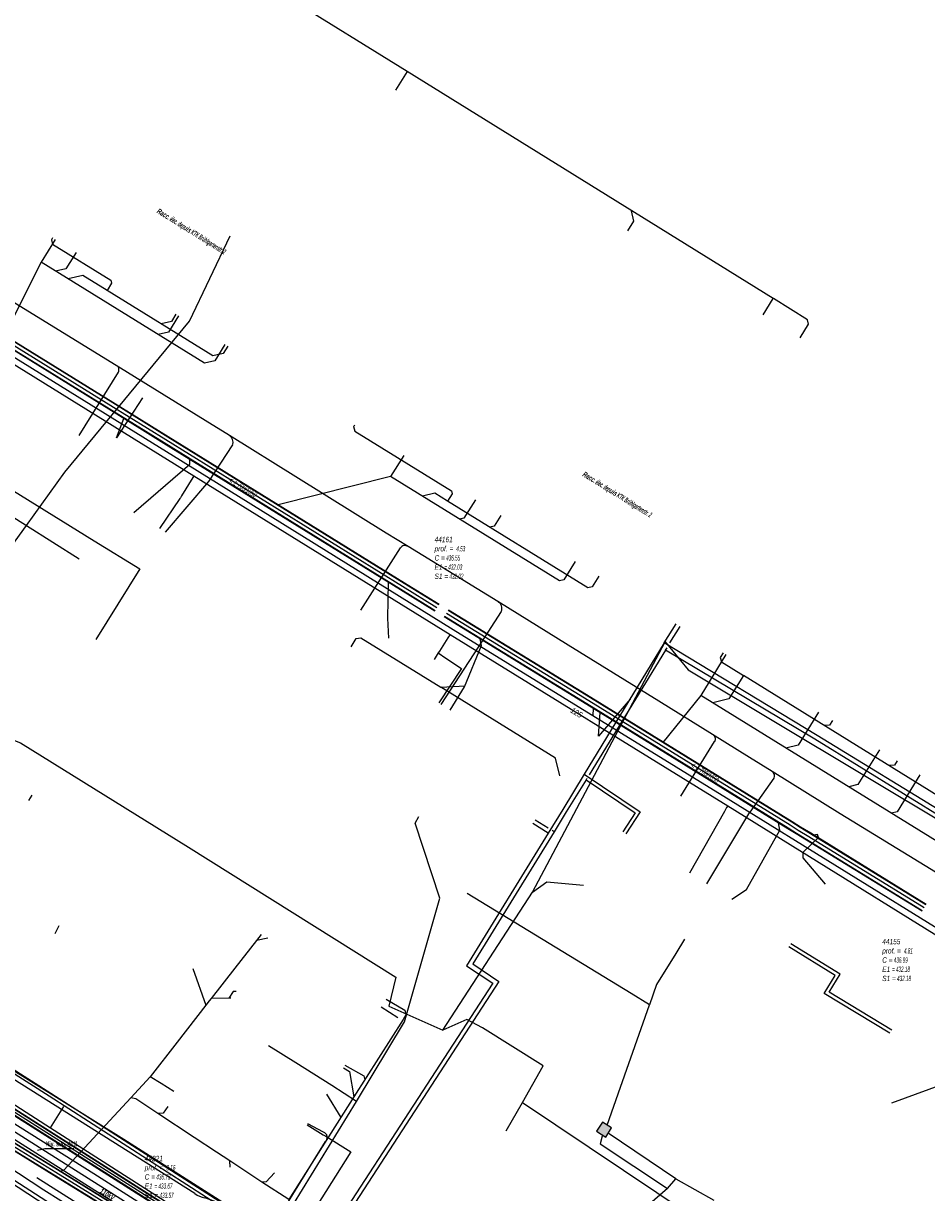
# Model space of a CAD drawing. Header units: metres. Extents: x 2695563 to 2696938, y 1260544 to 1262032.
# Tile 245 of 256: x 2696272 to 2696357, y 1261645 to 1261754. Entities that reach past the tile are written whole.
import ezdxf

# ---------------------------------------------------------------- set-up
doc = ezdxf.new("R2010")
doc.units = ezdxf.units.M
doc.header["$LTSCALE"] = 100
doc.linetypes.add('AUSGEZOGEN', pattern=[0])
doc.linetypes.add('STRICHLINIE2_S3', pattern=[0.25, 0.15, -0.1])
for name, color, linetype in [('CAD_Cadastre des conduites_Ouvrage_Conduite', 200, 'AUSGEZOGEN'), ('Eau portable_Cadastre des conduites_Conduite', 171, 'AUSGEZOGEN'), ('Eau potable_Cadastre des conduites_Conduite_Texte', 171, 'AUSGEZOGEN'), ('EU_Cadastre des conduites', 24, 'AUSGEZOGEN'), ('EU_Cadastre des conduites – Texte', 7, 'AUSGEZOGEN'), ('EU_Cadastre des conduites_Regard normalisé – Texte', 24, 'AUSGEZOGEN'), ('Gaz_Cadastre des conduites_Conduite', 32, 'AUSGEZOGEN'), ('Réseau électrique_Cadastre des conduite_Bord du tracé', 1, 'AUSGEZOGEN'), ('Réseau électrique_Cadastre des conduite_Ligne de repère', 1, 'AUSGEZOGEN'), ('Réseau électrique_Cadastre des conduite_Texte libre_Texte', 1, 'AUSGEZOGEN'), ('Réseau électrique_Cadastre des conduite_Tronçon de tracé', 1, 'AUSGEZOGEN'), ('Réseau électrique_Cadastre des conduite_Tronçon de tracé_Texte', 1, 'AUSGEZOGEN'), ('Réseau électrique_Point altimétrique_Texte', 7, 'AUSGEZOGEN'), ('TV_Cadastre des conduites_CONDUITE', 92, 'AUSGEZOGEN'), ('Télécommunications_SW_Cadastre des conduites_Bord du tracé', 94, 'AUSGEZOGEN'), ('Télécommunications_SW_Cadastre des conduites_Ouvrage', 94, 'AUSGEZOGEN')]:
    doc.layers.add(name, color=color, linetype=linetype)
doc.styles.add('ARIAL', font='arial.ttf')
doc.styles.add('ARIALNARROW', font='ARIALN.TTF')
pattern_1 = [(0, (2708005, 1273150), (6075, 6075), [6075, -6075]), (90, (2708005, 1273150), (-6075, 6075), [6075, -6075])]

# ---------------------------------------------------------------- blocks, each defined once
blk = doc.blocks.new('COMPLEXOBJECT_1603')
at = {"layer": 'Réseau électrique_Cadastre des conduite_Bord du tracé', "color": 1, "linetype": 'AUSGEZOGEN', "transparency": 33554687}
blk.add_line((6337.74, 11615.16), (6337.7, 11614.09), dxfattribs=at)
for points in [[(6369.75, 11660.38), (6368.01, 11657.29), (6362.23, 11647.53), (6356.22, 11637.38), (6349.48, 11626.02), (6348.58, 11624.2), (6348.23, 11623.53), (6346.16, 11619.64)], [(6347.03, 11619.12), (6349.11, 11623.06), (6349.48, 11623.75), (6350.36, 11625.54), (6357.08, 11636.87), (6363.09, 11647.02), (6368.88, 11656.79), (6370.62, 11659.89), (6369.75, 11660.38)]]:
    blk.add_lwpolyline(points, dxfattribs=at)
for centre, radius, start, end in [((6338.15, 11624.41), 10.33, 267.4976, 329.2028), ((6338.39, 11624.1), 8.97, 265.902, 330.1362)]:
    blk.add_arc(centre, radius, start, end, dxfattribs=at)
blk = doc.blocks.new('COMPLEXOBJECT_1935')
at = {"layer": 'Réseau électrique_Cadastre des conduite_Tronçon de tracé', "color": 1, "linetype": 'AUSGEZOGEN', "transparency": 33554687}
for p, q in [((6287.07, 11644.93), (6253.2, 11666.27)), ((6324.64, 11621.12), (6291.58, 11642.06))]:
    blk.add_line(p, q, dxfattribs=at)
for centre, radius, start, end in [((6288.33, 11646.53), 2.03, 231.5631, 260.84), ((6286.64, 11639.15), 5.54, 37.5606, 75.7086), ((6292.38, 11643.53), 1.68, 216.8074, 241.5241)]:
    blk.add_arc(centre, radius, start, end, dxfattribs=at)
blk = doc.blocks.new('COMPLEXOBJECT_2141')
at = {"layer": 'Réseau électrique_Cadastre des conduite_Tronçon de tracé', "color": 1, "linetype": 'AUSGEZOGEN', "transparency": 33554687}
blk.add_line((6332.6, 11682.17), (6335.78, 11687.31), dxfattribs=at)
blk.add_arc((6335.39, 11687.55), 0.458, 328.7853, 63.6194, dxfattribs=at)
blk = doc.blocks.new('COMPLEXOBJECT_2672')
at = {"layer": 'Réseau électrique_Cadastre des conduite_Tronçon de tracé', "color": 1, "linetype": 'AUSGEZOGEN', "transparency": 33554687}
blk.add_line((6288.37, 11711.67), (6290.64, 11715.12), dxfattribs=at)
blk.add_arc((6289.85, 11715.31), 0.812, 346.8645, 54.5738, dxfattribs=at)
blk = doc.blocks.new('COMPLEXOBJECT_2673')
at = {"layer": 'Réseau électrique_Cadastre des conduite_Tronçon de tracé', "color": 1, "linetype": 'AUSGEZOGEN', "transparency": 33554687}
blk.add_line((6313.64, 11696.14), (6315.79, 11699.5), dxfattribs=at)
blk.add_arc((6315.17, 11699.79), 0.681, 334.248, 65.6681, dxfattribs=at)
blk = doc.blocks.new('COMPLEXOBJECT_2674')
at = {"layer": 'Réseau électrique_Cadastre des conduite_Tronçon de tracé', "color": 1, "linetype": 'AUSGEZOGEN', "transparency": 33554687}
blk.add_line((6339.1, 11680.67), (6341.37, 11683.87), dxfattribs=at)
blk.add_arc((6340.89, 11684.06), 0.508, 338.0251, 56.5341, dxfattribs=at)

msp = doc.modelspace()

# ---------------------------------------------------------------- hatches: boundary and pattern name
at = {"layer": 'Réseau électrique_Cadastre des conduite_Bord du tracé', "lineweight": 18, "transparency": 33554687}
h = msp.add_hatch(dxfattribs=at)
h.set_pattern_fill('MUSTER', color=1, scale=6075, style=0, pattern_type=2)
h.set_pattern_definition(pattern_1)
h.paths.add_polyline_path([(2696314.03, 1261624.04), (2696304, 1261630.12), (2696288.76, 1261639.38), (2696273.45, 1261649.06), (2696237.22, 1261672.02), (2696236.9, 1261671.52), (2696273.13, 1261648.56), (2696288.45, 1261638.88), (2696303.68, 1261629.6), (2696313.72, 1261623.53)], flags=0)
h = msp.add_hatch(dxfattribs=at)
h.set_pattern_fill('MUSTER', color=1, scale=6075, style=0, pattern_type=2)
h.set_pattern_definition(pattern_1)
h.paths.add_polyline_path([(2696316.16, 1261618.04), (2696307.56, 1261623.83), (2696306.95, 1261624.24), (2696306.12, 1261624.8), (2696289.71, 1261635.11), (2696288.94, 1261635.59), (2696283.45, 1261639.05), (2696273.89, 1261645.07), (2696261.79, 1261652.98), (2696259.45, 1261654.35), (2696255.04, 1261656.96), (2696254.42, 1261656.06), (2696258.91, 1261653.42), (2696261.21, 1261652.06), (2696273.31, 1261644.16), (2696282.83, 1261638.16), (2696288.37, 1261634.68), (2696289.17, 1261634.18), (2696305.53, 1261623.89), (2696306.38, 1261623.32), (2696307.08, 1261622.85), (2696315.6, 1261617.11)], flags=0)
at = {"layer": 'Télécommunications_SW_Cadastre des conduites_Ouvrage', "transparency": 33554687}
msp.add_hatch(color=7, dxfattribs=at).paths.add_polyline_path([(2696326.23, 1261651.42), (2696325.69, 1261650.58), (2696326.54, 1261650.04), (2696327.08, 1261650.89)])

# ---------------------------------------------------------------- linework, layer by layer
at = {"layer": 'CAD_Cadastre des conduites_Ouvrage_Conduite', "color": 200, "linetype": 'AUSGEZOGEN', "transparency": 33554687}
for p, q in [((2696332.03, 1261696.37), (2696333.13, 1261698.15)), ((2696332.56, 1261696.35), (2696333.53, 1261697.9)), ((2696332.03, 1261696.37), (2696324.53, 1261684.06)), ((2696332.15, 1261695.67), (2696324.98, 1261683.99)), ((2696332.15, 1261695.67), (2696332.29, 1261695.9)), ((2696324.77, 1261683.65), (2696324.7, 1261683.53)), ((2696321.15, 1261678.52), (2696319.72, 1261679.41)), ((2696321.16, 1261678.98), (2696319.93, 1261679.75)), ((2696321.7, 1261678.65), (2696321.53, 1261678.76))]:
    msp.add_line(p, q, dxfattribs=at)
for points in [[(2696394.43, 1261658.71), (2696372.32, 1261671.76), (2696358.83, 1261680.05), (2696346.36, 1261687.67), (2696332.03, 1261696.37)], [(2696394.09, 1261658.08), (2696372.04, 1261671.27), (2696358.6, 1261679.65), (2696346.14, 1261687.32), (2696332.15, 1261695.67)], [(2696324.53, 1261684.06), (2696322.51, 1261680.74), (2696321.15, 1261678.52)], [(2696324.53, 1261684.06), (2696329.78, 1261680.51), (2696328.42, 1261678.45)], [(2696324.7, 1261683.53), (2696322.84, 1261680.51), (2696321.7, 1261678.65)], [(2696324.7, 1261683.53), (2696329.31, 1261680.41), (2696328.13, 1261678.63)], [(2696321.15, 1261678.52), (2696313.49, 1261666.07), (2696315.95, 1261664.46), (2696294.07, 1261630.79), (2696293.84, 1261630.43)], [(2696321.7, 1261678.65), (2696314.08, 1261666.27), (2696316.53, 1261664.61), (2696294.4, 1261630.55), (2696293.89, 1261629.77)], [(2696353.17, 1261659.77), (2696347.02, 1261663.5), (2696348.04, 1261665.19), (2696343.71, 1261667.86)], [(2696353.34, 1261660.06), (2696347.49, 1261663.61), (2696348.5, 1261665.3), (2696343.89, 1261668.15)]]:
    msp.add_lwpolyline(points, dxfattribs=at)
at = {"layer": 'Eau portable_Cadastre des conduites_Conduite', "linetype": 'AUSGEZOGEN', "transparency": 33554687}
for p, q in [((2696262.1, 1261658.39), (2696306.66, 1261630.18)), ((2696262.12, 1261658.41), (2696306.68, 1261630.2)), ((2696261.82, 1261657.94), (2696306.38, 1261629.73)), ((2696261.84, 1261657.97), (2696306.4, 1261629.76)), ((2696261.85, 1261657.99), (2696306.41, 1261629.78)), ((2696262.09, 1261658.36), (2696306.65, 1261630.15))]:
    msp.add_line(p, q, dxfattribs=at)
at = {"layer": 'Eau portable_Cadastre des conduites_Conduite', "color": 255, "linetype": 'AUSGEZOGEN', "transparency": 33554687}
msp.add_line((2696261.97, 1261658.18), (2696306.53, 1261629.97), dxfattribs=at)
at = {"layer": 'Eau portable_Cadastre des conduites_Conduite', "color": 7, "linetype": 'AUSGEZOGEN', "transparency": 33554687}
msp.add_line((2696274.52, 1261650.9), (2696275.76, 1261652.89), dxfattribs=at)
for points in [[(2696166.12, 1261782.4), (2696166.51, 1261782.5), (2696171.83, 1261783.91), (2696179.34, 1261779.27), (2696198.02, 1261767.74), (2696198.84, 1261767.23), (2696234.36, 1261745.16), (2696257.48, 1261730.88), (2696263.9, 1261726.91), (2696287.96, 1261712.02), (2696311.96, 1261697.13), (2696337.97, 1261681.09), (2696365.89, 1261663.78), (2696367.16, 1261664.02)], [(2696287.96, 1261712.02), (2696287.85, 1261711.85), (2696286.8, 1261710.13), (2696286.69, 1261709.96)], [(2696286.69, 1261709.96), (2696286.64, 1261709.88), (2696284.74, 1261707.07)], [(2696311.96, 1261697.13), (2696311.76, 1261696.82), (2696310.96, 1261695.59), (2696310.84, 1261695.41), (2696310.48, 1261694.79)], [(2696310.84, 1261695.41), (2696311.57, 1261694.93), (2696313.04, 1261693.95), (2696310.9, 1261690.72)], [(2696337.97, 1261681.09), (2696337.87, 1261680.92), (2696337.66, 1261680.55), (2696334.4, 1261674.76)], [(2696255.63, 1261662.93), (2696255.99, 1261662.7), (2696256.75, 1261662.22), (2696262.02, 1261658.94), (2696274.52, 1261650.9), (2696295.57, 1261637.43), (2696305.59, 1261631.2)], [(2696298.56, 1261651.17), (2696300.08, 1261650.25), (2696300.31, 1261650.11), (2696302.67, 1261648.66), (2696296.15, 1261638.34), (2696295.96, 1261638.05), (2696295.57, 1261637.43)]]:
    msp.add_lwpolyline(points, dxfattribs=at)
at = {"layer": 'EU_Cadastre des conduites', "color": 24, "linetype": 'AUSGEZOGEN', "transparency": 33554687}
for p, q in [((2696307.93, 1261749.91), (2696287.57, 1261762.53)), ((2696307.93, 1261749.91), (2696306.84, 1261748.15)), ((2696342.24, 1261728.62), (2696307.93, 1261749.91)), ((2696274.96, 1261734.15), (2696273.64, 1261732.03)), ((2696273.64, 1261732.03), (2696270.18, 1261725.14)), ((2696341.29, 1261727.09), (2696342.24, 1261728.62)), ((2696283.12, 1261719.31), (2696280.69, 1261715.56)), ((2696280.69, 1261715.56), (2696281.38, 1261717.39)), ((2696307.61, 1261713.93), (2696306.38, 1261711.95)), ((2696306.38, 1261711.95), (2696295.86, 1261709.29)), ((2696306.12, 1261698.66), (2696306.2, 1261702.04)), ((2696306.23, 1261696.79), (2696306.12, 1261698.66)), ((2696337.8, 1261695.25), (2696335.44, 1261691.43)), ((2696367.37, 1261676.01), (2696339.44, 1261693.3)), ((2696311.09, 1261692.2), (2696313.38, 1261692.33)), ((2696311.98, 1261690.06), (2696313.32, 1261692.23)), ((2696335.44, 1261691.43), (2696331.88, 1261687.01)), ((2696362.83, 1261674.49), (2696335.44, 1261691.43)), ((2696325.38, 1261689.53), (2696325.39, 1261690.22)), ((2696328.83, 1261691.08), (2696325.85, 1261687.61)), ((2696325.85, 1261687.61), (2696326.03, 1261689.83)), ((2696272.78, 1261682.08), (2696272.46, 1261681.58)), ((2696274.95, 1261669.11), (2696275.34, 1261669.86)), ((2696294.89, 1261668.69), (2696293.82, 1261668.47)), ((2696287.85, 1261665.84), (2696289.08, 1261662.4)), ((2696291.23, 1261663.05), (2696289.56, 1261663.01)), ((2696291.4, 1261663.05), (2696291.23, 1261663.05)), ((2696284.87, 1261655.07), (2696283.86, 1261655.69)), ((2696286.06, 1261654.32), (2696284.87, 1261655.07)), ((2696300.38, 1261654.06), (2696301.71, 1261651.86)), ((2696291.35, 1261647.2), (2696291.33, 1261647.8))]:
    msp.add_line(p, q, dxfattribs=at)
at = {"layer": 'EU_Cadastre des conduites', "linetype": 'AUSGEZOGEN', "transparency": 33554687}
for p, q in [((2696279.99, 1261718.25), (2696264.6, 1261727.76)), ((2696280, 1261718.26), (2696264.61, 1261727.78)), ((2696280.01, 1261718.28), (2696264.62, 1261727.8)), ((2696280.35, 1261718.84), (2696264.97, 1261728.36)), ((2696280.36, 1261718.86), (2696264.98, 1261728.38)), ((2696280.37, 1261718.88), (2696264.99, 1261728.39)), ((2696285.51, 1261715.65), (2696280.35, 1261718.84)), ((2696285.52, 1261715.67), (2696280.36, 1261718.86)), ((2696285.53, 1261715.68), (2696280.37, 1261718.88)), ((2696285.14, 1261715.05), (2696279.99, 1261718.25)), ((2696285.15, 1261715.07), (2696280, 1261718.26)), ((2696285.16, 1261715.09), (2696280.01, 1261718.28)), ((2696307.67, 1261701.93), (2696285.51, 1261715.65)), ((2696307.68, 1261701.94), (2696285.52, 1261715.67)), ((2696307.69, 1261701.96), (2696285.53, 1261715.68)), ((2696307.31, 1261701.33), (2696285.14, 1261715.05)), ((2696307.32, 1261701.35), (2696285.15, 1261715.07)), ((2696307.33, 1261701.36), (2696285.16, 1261715.09)), ((2696310.53, 1261699.33), (2696307.31, 1261701.33)), ((2696310.54, 1261699.35), (2696307.32, 1261701.35)), ((2696310.55, 1261699.37), (2696307.33, 1261701.36)), ((2696310.9, 1261699.93), (2696307.67, 1261701.93)), ((2696310.91, 1261699.94), (2696307.68, 1261701.94)), ((2696310.92, 1261699.96), (2696307.69, 1261701.96)), ((2696325.12, 1261691.19), (2696311.78, 1261699.38)), ((2696325.13, 1261691.2), (2696311.79, 1261699.4)), ((2696325.14, 1261691.22), (2696311.8, 1261699.42)), ((2696324.76, 1261690.59), (2696311.41, 1261698.79)), ((2696324.77, 1261690.61), (2696311.42, 1261698.8)), ((2696324.78, 1261690.63), (2696311.44, 1261698.82)), ((2696343.61, 1261678.94), (2696324.76, 1261690.59)), ((2696343.62, 1261678.96), (2696324.77, 1261690.61)), ((2696343.63, 1261678.98), (2696324.78, 1261690.63)), ((2696343.98, 1261679.54), (2696325.12, 1261691.19)), ((2696343.99, 1261679.55), (2696325.13, 1261691.2)), ((2696344, 1261679.57), (2696325.14, 1261691.22)), ((2696344.76, 1261679.05), (2696343.98, 1261679.54)), ((2696344.77, 1261679.06), (2696343.99, 1261679.55)), ((2696344.78, 1261679.08), (2696344, 1261679.57)), ((2696344.39, 1261678.45), (2696343.61, 1261678.94)), ((2696344.4, 1261678.47), (2696343.62, 1261678.96)), ((2696344.41, 1261678.48), (2696343.63, 1261678.98)), ((2696345.37, 1261677.87), (2696344.39, 1261678.45)), ((2696345.38, 1261677.89), (2696344.4, 1261678.47)), ((2696345.39, 1261677.91), (2696344.41, 1261678.48)), ((2696345.73, 1261678.47), (2696344.76, 1261679.05)), ((2696345.74, 1261678.49), (2696344.77, 1261679.06)), ((2696345.75, 1261678.51), (2696344.78, 1261679.08)), ((2696356.55, 1261671.8), (2696345.73, 1261678.47)), ((2696356.56, 1261671.82), (2696345.74, 1261678.49)), ((2696356.57, 1261671.84), (2696345.75, 1261678.51)), ((2696356.18, 1261671.21), (2696345.37, 1261677.87)), ((2696356.19, 1261671.22), (2696345.38, 1261677.89)), ((2696356.2, 1261671.24), (2696345.39, 1261677.91)), ((2696275.16, 1261646.95), (2696270.29, 1261649.95)), ((2696275.17, 1261646.97), (2696270.3, 1261649.96)), ((2696275.18, 1261646.99), (2696270.31, 1261649.98)), ((2696274.84, 1261646.44), (2696269.97, 1261649.44)), ((2696274.85, 1261646.46), (2696269.98, 1261649.46)), ((2696274.86, 1261646.48), (2696269.99, 1261649.47)), ((2696286.13, 1261639.48), (2696274.84, 1261646.44)), ((2696286.14, 1261639.5), (2696274.85, 1261646.46)), ((2696286.15, 1261639.52), (2696274.86, 1261646.48)), ((2696286.45, 1261640), (2696275.16, 1261646.95)), ((2696286.46, 1261640.01), (2696275.17, 1261646.97)), ((2696286.47, 1261640.03), (2696275.18, 1261646.99))]:
    msp.add_line(p, q, dxfattribs=at)
at = {"layer": 'EU_Cadastre des conduites', "color": 255, "transparency": 33554687}
for p, q in [((2696280.18, 1261718.56), (2696264.8, 1261728.08)), ((2696285.33, 1261715.37), (2696280.18, 1261718.56)), ((2696307.5, 1261701.65), (2696285.33, 1261715.37)), ((2696310.72, 1261699.65), (2696307.5, 1261701.65)), ((2696324.95, 1261690.91), (2696311.61, 1261699.1)), ((2696343.81, 1261679.26), (2696324.95, 1261690.91)), ((2696344.58, 1261678.76), (2696343.81, 1261679.26)), ((2696345.56, 1261678.19), (2696344.58, 1261678.76)), ((2696356.38, 1261671.52), (2696345.56, 1261678.19)), ((2696275.01, 1261646.72), (2696270.14, 1261649.71)), ((2696286.3, 1261639.76), (2696275.01, 1261646.72))]:
    msp.add_line(p, q, dxfattribs=at)
at = {"layer": 'EU_Cadastre des conduites', "color": 24, "linetype": 'AUSGEZOGEN', "transparency": 33554687}
for points in [[(2696328.6, 1261734.97), (2696329.17, 1261735.89), (2696328.96, 1261736.86)], [(2696274.7, 1261734.31), (2696274.6, 1261734.14), (2696274.69, 1261733.73), (2696280.18, 1261730.34), (2696280.24, 1261730.06), (2696279.82, 1261729.38)], [(2696276.91, 1261732.94), (2696275.96, 1261731.41), (2696274.99, 1261731.19)], [(2696290.86, 1261724.32), (2696289.91, 1261722.79), (2696288.94, 1261722.57), (2696273.64, 1261732.03)], [(2696279.82, 1261729.38), (2696277.53, 1261730.8), (2696276.17, 1261730.47)], [(2696291.12, 1261724.16), (2696290.69, 1261723.48), (2696289.72, 1261723.26), (2696279.82, 1261729.38)], [(2696344.75, 1261724.95), (2696345.54, 1261726.22), (2696345.44, 1261726.64), (2696342.25, 1261728.62)], [(2696286.52, 1261727), (2696285.58, 1261725.47), (2696284.6, 1261725.25)], [(2696286.27, 1261727.16), (2696285.85, 1261726.48), (2696284.87, 1261726.26)], [(2696303.02, 1261716.77), (2696302.92, 1261716.62), (2696303.02, 1261716.21), (2696312.08, 1261710.6), (2696312.14, 1261710.32), (2696311.72, 1261709.64)], [(2696282.31, 1261708.57), (2696287.58, 1261713.09), (2696287.56, 1261713.57)], [(2696323.68, 1261703.99), (2696322.61, 1261702.25), (2696322.2, 1261702.16), (2696306.38, 1261711.95)], [(2696311.72, 1261709.64), (2696310.53, 1261710.38), (2696309.36, 1261710.1)], [(2696325.9, 1261702.61), (2696325.28, 1261701.6), (2696324.87, 1261701.51), (2696311.72, 1261709.64)], [(2696314.33, 1261709.77), (2696313.26, 1261708.04), (2696312.85, 1261707.95)], [(2696316.71, 1261708.3), (2696316.09, 1261707.29), (2696315.67, 1261707.2)], [(2696302.7, 1261695.98), (2696303.17, 1261696.75), (2696303.59, 1261696.84), (2696311.09, 1261692.2)], [(2696313.32, 1261692.23), (2696314.9, 1261696.1), (2696314.77, 1261696.72)], [(2696337.54, 1261695.41), (2696337.28, 1261694.99), (2696337.38, 1261694.57), (2696339.44, 1261693.3)], [(2696339.44, 1261693.3), (2696338.08, 1261691.1), (2696336.57, 1261690.74)], [(2696322.23, 1261683.89), (2696321.84, 1261685.54), (2696311.09, 1261692.2)], [(2696346.49, 1261689.87), (2696344.58, 1261686.78), (2696343.41, 1261686.5)], [(2696347.78, 1261689.07), (2696347.52, 1261688.65), (2696346.99, 1261688.62)], [(2696352.19, 1261686.34), (2696350.18, 1261683.08), (2696349.31, 1261682.85)], [(2696353.86, 1261685.31), (2696353.6, 1261684.89), (2696353.07, 1261684.86)], [(2696355.99, 1261683.99), (2696353.84, 1261680.52), (2696353.31, 1261680.38)], [(2696338.35, 1261672.33), (2696339.73, 1261673.24), (2696342.86, 1261678.79), (2696342.72, 1261679.5)], [(2696347.14, 1261673.73), (2696345.04, 1261676.21), (2696345.03, 1261676.75), (2696346.49, 1261678.1), (2696346.39, 1261678.4), (2696345.99, 1261678.34)], [(2696294.25, 1261669.02), (2696293.82, 1261668.47), (2696291.79, 1261665.87)], [(2696291.79, 1261665.87), (2696289.56, 1261663.01), (2696289.39, 1261662.79)], [(2696289.39, 1261662.79), (2696289.08, 1261662.4), (2696286.38, 1261658.93), (2696283.86, 1261655.69)], [(2696291.92, 1261663.67), (2696291.62, 1261663.67), (2696291.23, 1261663.05)], [(2696305.96, 1261662.97), (2696307.72, 1261661.93), (2696307.82, 1261661.49), (2696307.56, 1261661.07)], [(2696307.56, 1261661.07), (2696302.95, 1261653.81), (2696296.84, 1261644.18)], [(2696301.96, 1261656.54), (2696302.53, 1261656.19), (2696302.95, 1261653.81)], [(2696302.08, 1261656.77), (2696303.87, 1261655.77), (2696303.97, 1261655.41)], [(2696283.86, 1261655.69), (2696282.03, 1261653.71), (2696275.75, 1261646.94), (2696275.41, 1261646.82)], [(2696290.07, 1261648.63), (2696287.99, 1261650), (2696284.57, 1261652.26), (2696282.51, 1261653.61), (2696282.03, 1261653.71)], [(2696285.5, 1261652.89), (2696285.08, 1261652.28), (2696284.57, 1261652.26)], [(2696296.84, 1261644.18), (2696294.33, 1261645.82), (2696291.33, 1261647.8), (2696290.07, 1261648.63)], [(2696295.51, 1261646.67), (2696294.73, 1261645.83), (2696294.33, 1261645.82)], [(2696273.24, 1261646.26), (2696284.05, 1261639.4), (2696284.58, 1261639.89), (2696284.51, 1261640.5)]]:
    msp.add_lwpolyline(points, dxfattribs=at)
at = {"layer": 'Gaz_Cadastre des conduites_Conduite', "color": 32, "linetype": 'AUSGEZOGEN', "transparency": 33554687}
msp.add_lwpolyline([(2696255.21, 1261661.3), (2696258.5, 1261659.22), (2696262.81, 1261656.51), (2696278.56, 1261646.62), (2696294.92, 1261636.22), (2696305.34, 1261629.64), (2696305.5, 1261629.54)], dxfattribs=at)
at = {"layer": 'Réseau électrique_Cadastre des conduite_Bord du tracé', "color": 1, "linetype": 'AUSGEZOGEN', "transparency": 33554687}
for points in [[(2696314.03, 1261624.04), (2696304, 1261630.12), (2696288.76, 1261639.38), (2696273.45, 1261649.06), (2696237.22, 1261672.02), (2696236.9, 1261671.52), (2696273.13, 1261648.56), (2696288.45, 1261638.88), (2696303.68, 1261629.6), (2696313.72, 1261623.53), (2696314.03, 1261624.04)], [(2696316.16, 1261618.04), (2696307.56, 1261623.83), (2696306.95, 1261624.24), (2696306.12, 1261624.8), (2696289.71, 1261635.11), (2696288.94, 1261635.59), (2696283.45, 1261639.05), (2696273.89, 1261645.07), (2696261.79, 1261652.98), (2696259.45, 1261654.35), (2696255.04, 1261656.96), (2696254.42, 1261656.06), (2696258.91, 1261653.42), (2696261.21, 1261652.06), (2696273.31, 1261644.16), (2696282.83, 1261638.16), (2696288.37, 1261634.68), (2696289.17, 1261634.18), (2696305.53, 1261623.89), (2696306.38, 1261623.32), (2696307.08, 1261622.85), (2696315.6, 1261617.11), (2696316.16, 1261618.04)]]:
    msp.add_lwpolyline(points, close=True, dxfattribs=at)
at = {"layer": 'Réseau électrique_Cadastre des conduite_Ligne de repère', "color": 7, "linetype": 'AUSGEZOGEN', "transparency": 33554687}
msp.add_lwpolyline([(2696273.29, 1261648.81), (2696273.99, 1261648.96), (2696276.7, 1261648.96)], dxfattribs=at)
at = {"layer": 'Réseau électrique_Cadastre des conduite_Tronçon de tracé', "color": 1, "linetype": 'AUSGEZOGEN', "transparency": 33554687}
for p, q in [((2696277.19, 1261715.78), (2696280.88, 1261721.74)), ((2696303.59, 1261699.43), (2696307.3, 1261705.26)), ((2696311.12, 1261690.59), (2696314.61, 1261695.95)), ((2696366, 1261664.36), (2696338.26, 1261681.56)), ((2696336.02, 1261673.76), (2696340.06, 1261680.49)), ((2696300.1, 1261650.5), (2696298.63, 1261651.28)), ((2696294.43, 1261640.14), (2696300.27, 1261649.61))]:
    msp.add_line(p, q, dxfattribs=at)
at = {"layer": 'Réseau électrique_Cadastre des conduite_Tronçon de tracé', "color": 1, "linetype": 'STRICHLINIE2_S3', "transparency": 33554687}
msp.add_line((2696285.29, 1261706.73), (2696289.34, 1261711.48), dxfattribs=at)
at = {"layer": 'Réseau électrique_Cadastre des conduite_Tronçon de tracé', "color": 1, "linetype": 'AUSGEZOGEN', "transparency": 33554687}
for points in [[(2696338.26, 1261681.56), (2696312.25, 1261697.59), (2696288.25, 1261712.49), (2696264.19, 1261727.38), (2696234.65, 1261745.63)], [(2696280.67, 1261722.36), (2696271.97, 1261727.68), (2696263.46, 1261732.94), (2696260.44, 1261734.83)], [(2696291.29, 1261715.78), (2696289, 1261717.2), (2696280.67, 1261722.36)], [(2696308.02, 1261705.38), (2696305.98, 1261706.63), (2696297.5, 1261711.93), (2696291.29, 1261715.78)], [(2696316.42, 1261700.22), (2696314.51, 1261701.41), (2696308.02, 1261705.38)], [(2696336.56, 1261687.77), (2696331.53, 1261690.9), (2696323.01, 1261696.15), (2696316.42, 1261700.22)], [(2696325.28, 1261621.89), (2696281.38, 1261649.81), (2696253.3, 1261667.29), (2696234.97, 1261678.96), (2696208.87, 1261695.73)], [(2696342.15, 1261684.29), (2696340.02, 1261685.62), (2696336.56, 1261687.77)], [(2696365.14, 1261670.08), (2696357.03, 1261675.1), (2696348.5, 1261680.32), (2696342.15, 1261684.29)]]:
    msp.add_lwpolyline(points, dxfattribs=at)
for centre, radius, start, end in [((2696280.5, 1261721.96), 0.433, 329.656, 67.2139), ((2696307.72, 1261704.96), 0.515, 53.5615, 144.7483), ((2696299.92, 1261650), 0.53, 312.3018, 70.2933)]:
    msp.add_arc(centre, radius, start, end, dxfattribs=at)
at = {"layer": 'TV_Cadastre des conduites_CONDUITE', "color": 92, "linetype": 'AUSGEZOGEN', "transparency": 33554687}
for p, q in [((2696259.3, 1261715.56), (2696272.25, 1261707.36)), ((2696272.25, 1261707.36), (2696277.2, 1261704.24)), ((2696319.67, 1261673), (2696332.1, 1261696.45)), ((2696311.29, 1261660.04), (2696319.67, 1261673)), ((2696306.23, 1261662.31), (2696311.29, 1261660.04)), ((2696317.22, 1261650.63), (2696318.73, 1261653.28))]:
    msp.add_line(p, q, dxfattribs=at)
for points in [[(2696272.25, 1261707.36), (2696275.85, 1261712.35), (2696287.53, 1261726.52), (2696291.34, 1261734.5)], [(2696268.47, 1261688.28), (2696264.65, 1261696.86), (2696272.25, 1261707.36)], [(2696332.1, 1261696.45), (2696334.27, 1261693.84), (2696367.16, 1261674.12), (2696372.64, 1261671.25)], [(2696268.47, 1261688.28), (2696271.69, 1261686.99), (2696287.44, 1261677.21)], [(2696287.44, 1261677.21), (2696306.86, 1261665.01), (2696306.23, 1261662.31)], [(2696319.67, 1261673), (2696321.03, 1261673.95), (2696324.47, 1261673.64)], [(2696318.73, 1261653.28), (2696320.69, 1261656.71), (2696314.99, 1261660.27), (2696313.52, 1261661.06), (2696311.29, 1261660.04)], [(2696251.35, 1261652.61), (2696252.25, 1261656.18), (2696255.27, 1261655.64), (2696261.72, 1261652.05), (2696278.04, 1261641.53), (2696291.18, 1261630.45), (2696290.77, 1261629.77), (2696289.75, 1261628.12)], [(2696318.73, 1261653.28), (2696334.46, 1261642.76), (2696341.26, 1261638.48)]]:
    msp.add_lwpolyline(points, dxfattribs=at)
at = {"layer": 'Télécommunications_SW_Cadastre des conduites_Bord du tracé', "color": 94, "linetype": 'AUSGEZOGEN', "transparency": 33554687}
for p, q in [((2696307.07, 1261661.22), (2696305.49, 1261662.22)), ((2696295.45, 1261640.75), (2696303.19, 1261653.38)), ((2696333.1, 1261646.12), (2696326.76, 1261650.39)), ((2696332.32, 1261645.2), (2696333.1, 1261646.12)), ((2696333.1, 1261646.12), (2696336.66, 1261644.11))]:
    msp.add_line(p, q, dxfattribs=at)
for points in [[(2696252.78, 1261721.94), (2696257.87, 1261718.77), (2696278.62, 1261705.92), (2696282.87, 1261703.29), (2696278.76, 1261696.66)], [(2696216.67, 1261690.61), (2696246.44, 1261671.7), (2696247.31, 1261671.15), (2696259.97, 1261663.07), (2696274.4, 1261653.91), (2696292.83, 1261642.03), (2696324.29, 1261622.05)], [(2696303.19, 1261653.38), (2696307.69, 1261660.83), (2696310.99, 1261672.42), (2696308.68, 1261679.47), (2696309.04, 1261680.08)], [(2696330.64, 1261662.44), (2696328.93, 1261663.48), (2696313.57, 1261672.87)], [(2696247.01, 1261671.69), (2696260.13, 1261663.33), (2696274.56, 1261654.16), (2696295.6, 1261640.66), (2696321.21, 1261624.51), (2696324.49, 1261622.36)], [(2696333.93, 1261668.58), (2696333.1, 1261667.23), (2696331.31, 1261664.33), (2696330.64, 1261662.44)], [(2696326.67, 1261651.14), (2696327.92, 1261654.71), (2696330.64, 1261662.44)], [(2696367.12, 1261661.8), (2696363.46, 1261656.93), (2696353.33, 1261653.22)], [(2696303.19, 1261653.38), (2696300.88, 1261654.87), (2696297.49, 1261656.99), (2696294.95, 1261658.59)], [(2696326.25, 1261650.23), (2696326.02, 1261649.4), (2696332.32, 1261645.2)], [(2696332.32, 1261645.2), (2696330.44, 1261643.55), (2696329.65, 1261641.72), (2696328.46, 1261638.96)]]:
    msp.add_lwpolyline(points, dxfattribs=at)
at = {"layer": 'Télécommunications_SW_Cadastre des conduites_Ouvrage', "color": 94, "transparency": 33554687}
msp.add_lwpolyline([(2696326.23, 1261651.42), (2696325.69, 1261650.58), (2696326.54, 1261650.04), (2696327.08, 1261650.89), (2696326.23, 1261651.42)], close=True, dxfattribs=at)

# ---------------------------------------------------------------- block references
at = {"layer": 'Réseau électrique_Cadastre des conduite_Bord du tracé', "color": 1, "linetype": 'AUSGEZOGEN', "lineweight": -3, "transparency": 33554687}
msp.add_blockref('COMPLEXOBJECT_1603', (2690000.97, 1249999.81), dxfattribs=at)
at = {"layer": 'Réseau électrique_Cadastre des conduite_Tronçon de tracé', "color": 1, "linetype": 'AUSGEZOGEN', "lineweight": -3, "transparency": 33554687}
for name in ['COMPLEXOBJECT_2672', 'COMPLEXOBJECT_2673', 'COMPLEXOBJECT_2141', 'COMPLEXOBJECT_2674', 'COMPLEXOBJECT_1935']:
    msp.add_blockref(name, (2690000.97, 1249999.81), dxfattribs=at)

# ---------------------------------------------------------------- texts
at = {"layer": 'Eau potable_Cadastre des conduites_Conduite_Texte', "color": 7, "transparency": 33554687, "insert": (2696323.8, 1261689.82), "char_height": 0.5543, "width": 1.1001, "attachment_point": 5, "rotation": 328.3479, "style": 'ARIAL'}
msp.add_mtext('\\A1;{\\fArial|i1|b0;\\H0.554263;\\W0.700000;\\C7;125}\\P', dxfattribs=at)
at = {"layer": 'EU_Cadastre des conduites – Texte', "color": 24, "transparency": 33554687, "char_height": 0.5571, "width": 6, "attachment_point": 5, "style": 'ARIAL'}
for insert, rotation in [((2696292.53, 1261710.95), 328.9806), ((2696335.81, 1261684.19), 327.9879)]:
    msp.add_mtext('\\A1;{\\fArial|i1|b0;\\H0.557054;\\W0.700000;\\C24;< \\W0.490000;e 700/1050}\\P', dxfattribs=dict(at, insert=insert, rotation=rotation))
at = {"layer": 'EU_Cadastre des conduites_Regard normalisé – Texte', "color": 24, "transparency": 33554687, "char_height": 0.5064, "attachment_point": 1, "line_spacing_factor": 1.024096, "style": 'ARIAL'}
for s, insert, width in [('\\A1;{\\fArial|b0|i1|c0|p34;\\W0.69564;44161}\\P{\\fArial|b0|i1|c0|p34;\\H0.99721x;\\W0.69564;prof. = \\W0.48695; 4.53}\\P{\\fArial|b0|i1|c0|p34;\\H0.99721x;\\W0.69564;C =\\W0.48695; 436.55}\\P{\\fArial|b0|i1|c0|p34;\\H0.99721x;\\W0.69564;E1 \\W0.48695;= 432.03}\\P{\\fArial|b0|i1|c0|p34;\\H0.99721x;\\W0.69564;S1 =\\W0.48695; 432.02}', (2696310.5, 1261706.3), 2.836), ('\\A1;{\\fArial|b0|i1|c0|p34;\\W0.69641;44221}\\P{\\fArial|b0|i1|c0|p34;\\H0.99721x;\\W0.69641;prof. = \\W0.48749; 3.16}\\P{\\fArial|b0|i1|c0|p34;\\H0.99721x;\\W0.69641;C =\\W0.48749; 436.73}\\P{\\fArial|b0|i1|c0|p34;\\H0.99721x;\\W0.69641;E1 \\W0.48749;= 433.67}\\P{\\fArial|b0|i1|c0|p34;\\H0.99721x;\\W0.69641;S1 =\\W0.48749; 433.57}', (2696283.34, 1261648.28), 2.8424)]:
    msp.add_mtext(s, dxfattribs=dict(at, insert=insert, width=width))
at = {"layer": 'EU_Cadastre des conduites_Regard normalisé – Texte', "color": 24, "transparency": 33554687, "insert": (2696352.45, 1261668.61), "char_height": 0.5064, "width": 2.8344, "attachment_point": 1, "rotation": 359.9847, "line_spacing_factor": 1.024096, "style": 'ARIAL'}
msp.add_mtext('\\A1;{\\fArial|b0|i1|c0|p34;\\W0.69446;44155}\\P{\\fArial|b0|i1|c0|p34;\\H0.99721x;\\W0.69446;prof. = \\W0.48612; 4.81}\\P{\\fArial|b0|i1|c0|p34;\\H0.99721x;\\W0.69446;C =\\W0.48612; 436.99}\\P{\\fArial|b0|i1|c0|p34;\\H0.99721x;\\W0.69446;E1 \\W0.48612;= 432.18}\\P{\\fArial|b0|i1|c0|p34;\\H0.99721x;\\W0.69446;S1 =\\W0.48612; 432.18}', dxfattribs=at)
at = {"layer": 'Réseau électrique_Cadastre des conduite_Texte libre_Texte', "color": 1, "transparency": 33554687, "char_height": 0.5075, "width": 12, "attachment_point": 5, "style": 'ARIALNARROW'}
for insert, rotation in [((2696287.69, 1261734.86), 328.1148), ((2696327.59, 1261710.2), 328.2498)]:
    msp.add_mtext('\\A1;{\\fArial Narrow|b1|i1|c0|p34;\\W0.7;Racc\\W0.49;. élec. dep\\W0.7;uis\\W0.49; KTK Brühlgartenstr. 2}', dxfattribs=dict(at, insert=insert, rotation=rotation))
at = {"layer": 'Réseau électrique_Cadastre des conduite_Tronçon de tracé_Texte', "color": 1, "transparency": 33554687, "insert": (2696279.84, 1261644.67), "char_height": 0.5075, "width": 1.3454, "attachment_point": 5, "rotation": 327.7062, "style": 'ARIALNARROW'}
msp.add_mtext('\\A1;{\\fArial Narrow|i1|b1;\\H0.507500;\\W0.700000;\\C1;110kV}\\P', dxfattribs=at)
at = {"layer": 'Réseau électrique_Point altimétrique_Texte', "color": 1, "transparency": 33554687, "insert": (2696274.08, 1261649.33), "char_height": 0.4568, "width": 6, "attachment_point": 4, "style": 'ARIALNARROW'}
msp.add_mtext('\\A1;{\\fArial Narrow|b1|i0|c0|p34;\\H1x;\\W0.7;Niv. sup. \\W0.49;-10.10}', dxfattribs=at)

doc.saveas('drawing.dxf')
